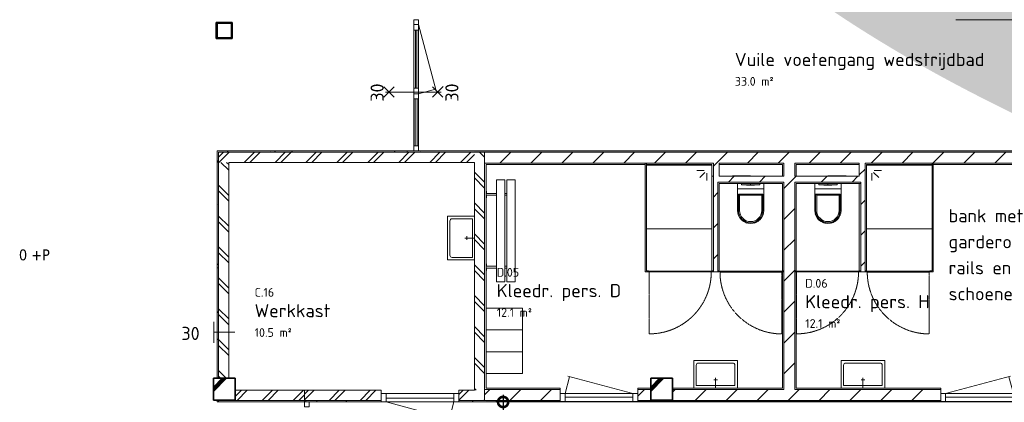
# Model space of a CAD drawing. Header units: millimetres. Extents: x 2016 to 102618, y -16590 to 68005.
# Tile 156 of 256: x 64693 to 78200, y 11145 to 16400. Entities that reach past the tile are written whole.
import ezdxf

# ---------------------------------------------------------------- set-up
doc = ezdxf.new("R2010")
doc.units = ezdxf.units.MM
doc.linetypes.add('Hidden', pattern=[6.5, 4.5, -2])
for name, color, linetype, lineweight in [('A-ANNO-DIMS', 211, 'Continuous', 9), ('A-AREA-IDEN', 2, 'Continuous', 9), ('A-DETL', 90, 'Continuous', 18), ('A-DETL-GENF', 92, 'Continuous', 13), ('A-DETL-GENF-HDLN', 1, 'Hidden', 13), ('A-DOOR', 31, 'Continuous', 13), ('A-DOOR-HDLN', 31, 'Hidden', 9), ('A-DOOR-OPNG', 31, 'Continuous', 18), ('A-FLOR', 192, 'Continuous', 13), ('A-GENM', 13, 'Continuous', 13), ('A-GLAZ-CURT', 52, 'Continuous', 9), ('A-GLAZ-CWMG', 51, 'Continuous', 13), ('A-WALL', 113, 'Continuous', 13), ('A-WALL-FNSH', 113, 'Continuous', 25), ('A-WALL-PATT', 111, 'Continuous', 25), ('G-ANNO-DIMS', 111, 'Continuous', 9), ('G-ANNO-TEXT', 231, 'Continuous', 9), ('I-FURN', 30, 'Continuous', 13), ('P-SANR-FIXT', 6, 'Continuous', 13), ('S-COLS', 52, 'Continuous', 13)]:
    doc.layers.add(name, color=color, linetype=linetype, lineweight=lineweight)
doc.styles.add('ISOCPEUR_2', font='isocpeur.ttf', dxfattribs={"height": 180})
doc.styles.add('ISOCPEUR_4', font='isocpeur.ttf', dxfattribs={"height": 120})
doc.styles.add('Tahoma', font='tahoma.ttf', dxfattribs={"height": 150})
doc.dimstyles.new('00_VCS_maatvoering_1_8_3', dxfattribs={"dimscale": 304.8, "dimtxt": 179.276612, "dimasz": 0.918635, "dimexe": 0.328084, "dimexo": 0.0625, "dimgap": 0.164042, "dimtad": 1, "dimdec": 0, "dimzin": 0, "dimdsep": 46, "dimtxsty": 'ISOCPEUR_2', "dimblk1": 'DOTSMALL', "dimblk2": 'DOTSMALL', "dimsah": 1, "dimcen": 0.09, "dimdle": 0.328084, "dimadec": 0, "dimazin": 0, "dimtfac": 1, "dimtdec": 4, "dimtix": 1, "dimtmove": 0, "dimatfit": 3, "dimfxl": 0.328084, "dimfxlon": 1, "dimtvp": 1, "dimtolj": 1, "dimtzin": 0, "dimarcsym": 2})
pattern_1 = [(0, (0, 0), (406.4, 101.6), [33.528, -271.272, 33.528, -271.272, -1625.6]), (0, (0, 0), (406.4, 101.6), [-609.6, 33.528, -576.072, 33.528, -271.272, -711.2]), (0, (0, 0), (406.4, 101.6), [-1524, 33.528, -169.672, 33.528, -474.472]), (120, (152.4, 50.8), (-291.18818, 301.15272), [33.528, -271.272, 33.528, -271.272, -1625.6]), (120, (152.4, 50.8), (-291.18818, 301.15272), [-609.6, 33.528, -576.072, 33.528, -271.272, -711.2]), (120, (152.4, 50.8), (-291.18818, 301.15272), [-1524, 33.528, -169.672, 33.528, -474.472]), (240, (203.2, 254), (-115.21182, -402.75272), [33.528, -271.272, 33.528, -271.272, -1625.6]), (240, (203.2, 254), (-115.21182, -402.75272), [-609.6, 33.528, -576.072, 33.528, -271.272, -711.2]), (240, (203.2, 254), (-115.21182, -402.75272), [-1524, 33.528, -169.672, 33.528, -474.472])]
pattern_2 = [(45, (0, 0), (-212.132, 212.132), [])]

# ---------------------------------------------------------------- blocks, each defined once
blk = doc.blocks.new('84_06_zitbank kleedcabine - 84_06_zitbank kleedcabine-1655542-00 Begane grond')
at = {"layer": 'I-FURN'}
for p, q in [((205, 0), (205, -5)), ((205, -5), (238, -5)), ((238, -145), (238, -5)), ((263, -5), (263, -145)), ((263, -5), (295, -5)), ((295, -5), (295, 0)), ((1205, 0), (1205, -5)), ((1205, -5), (1238, -5)), ((1238, -145), (1238, -5)), ((1263, -5), (1263, -145)), ((1263, -5), (1295, -5)), ((1295, -5), (1295, 0)), ((1450, -145), (50, -145)), ((50, -150), (50, -145)), ((50, -255), (50, -150)), ((50, -260), (50, -255)), ((50, -260), (1450, -260)), ((238, -285), (238, -260)), ((263, -260), (263, -285)), ((1238, -285), (1238, -260)), ((1263, -260), (1263, -285)), ((1450, -145), (1450, -150)), ((1450, -150), (1450, -255)), ((1450, -255), (1450, -260)), ((1450, -285), (50, -285)), ((50, -290), (50, -285)), ((50, -395), (50, -290)), ((50, -400), (50, -395)), ((50, -400), (1450, -400)), ((1450, -285), (1450, -290)), ((1450, -290), (1450, -395)), ((1450, -395), (1450, -400))]:
    blk.add_line(p, q, dxfattribs=at)
blk = doc.blocks.new('56_21_wastafel - 56_21_wastafel-709996-00 Begane grond')
at = {"layer": 'A-DETL-GENF'}
for p, q in [((10, 300), (380, 300)), ((380, 300), (380, -300)), ((315, 265), (35, 265)), ((35, 265), (35, -265)), ((345, -235), (345, 235)), ((115, 25), (115, -25)), ((10, 0), (140, 0)), ((35, -265), (315, -265)), ((380, -300), (10, -300))]:
    blk.add_line(p, q, dxfattribs=at)
for centre, start, end in [((315, 235), 0, 90), ((315, -235), 270, 0)]:
    blk.add_arc(centre, 30, start, end, dxfattribs=at)
blk = doc.blocks.new('74_VCS_FU_lockers - 74_VCS_FU_lockers-4230528-00 Begane grond')
at = {"layer": 'I-FURN'}
for p, q in [((300, 500), (0, 500)), ((0, 500), (0, 0)), ((600, 500), (300, 500)), ((300, 500), (300, 0)), ((300, 0), (300, 500)), ((900, 500), (600, 500)), ((600, 500), (600, 0)), ((600, 0), (600, 500)), ((900, 0), (900, 500)), ((0, 0), (300, 0)), ((300, 0), (600, 0)), ((600, 0), (900, 0))]:
    blk.add_line(p, q, dxfattribs=at)
blk = doc.blocks.new('28_VCS_SF_houten kolom - beton kolom 300X300-V169-00 Begane grond')
at = {"layer": 'S-COLS', "lineweight": 5}
h = blk.add_hatch(dxfattribs=at)
h.set_pattern_fill('FP_176', color=256, style=0, pattern_type=2)
h.set_pattern_definition([(45, (-73500, -11325), (-500, 500), []), (45, (-73330, -11325), (-500, 500), []), (45, (-73320, -11325), (-500, 500), []), (45, (-73310, -11325), (-500, 500), []), (45, (-73300, -11325), (-500, 500), []), (45, (-73290, -11325), (-500, 500), []), (45, (-73280, -11325), (-500, 500), []), (45, (-73270, -11325), (-500, 500), [])])
h.paths.add_polyline_path([(-150, -150), (150, -150), (150, 150), (-150, 150), (-150, -142)], flags=0)
at = {"layer": 'S-COLS', "lineweight": 35}
for p, q in [((150, 150), (-150, 150)), ((-150, 150), (-150, -150)), ((150, -150), (150, 150)), ((-150, -150), (150, -150))]:
    blk.add_line(p, q, dxfattribs=at)
blk = doc.blocks.new('28_VCS_SF_houten kolom - beton kolom 300X300-V172-00 Begane grond')
at = {"layer": 'S-COLS', "lineweight": 5}
h = blk.add_hatch(dxfattribs=at)
h.set_pattern_fill('FP_180', color=256, style=0, pattern_type=2)
h.set_pattern_definition([(45, (-67500, -11325), (-500, 500), []), (45, (-67330, -11325), (-500, 500), []), (45, (-67320, -11325), (-500, 500), []), (45, (-67310, -11325), (-500, 500), []), (45, (-67300, -11325), (-500, 500), []), (45, (-67290, -11325), (-500, 500), []), (45, (-67280, -11325), (-500, 500), []), (45, (-67270, -11325), (-500, 500), [])])
h.paths.add_polyline_path([(-150, -150), (150, -150), (150, 150), (-150, 150), (-150, -109)], flags=0)
at = {"layer": 'S-COLS', "lineweight": 35}
for p, q in [((150, 150), (-150, 150)), ((-150, 150), (-150, -150)), ((150, -150), (150, 150)), ((-150, -150), (150, -150))]:
    blk.add_line(p, q, dxfattribs=at)
blk = doc.blocks.new('74_VCS_PF_zwevend_toilet - 36x55 cm-868071-00 Begane grond')
at = {"layer": 'P-SANR-FIXT'}
for p, q in [((-180, 370), (-168, 370)), ((-180, 370), (-180, 71)), ((-168, 370), (-180, 370)), ((-168, 145), (-168, 370)), ((-153, 370), (-153, 160)), ((153, 160), (153, 370)), ((168, 370), (180, 370)), ((180, 370), (168, 370)), ((168, 370), (168, 145)), ((180, 71), (180, 370)), ((-153, 160), (-168, 145)), ((168, 145), (-168, 145)), ((-153, 160), (153, 160)), ((153, 160), (168, 145)), ((180, 71), (-180, 71)), ((-180, 71), (-180, 1)), ((180, 71), (-180, 71)), ((-180, 1), (-125, 1)), ((-125, 20), (125, 20)), ((-125, 20), (-125, 0)), ((-55, 25), (55, 25)), ((-55, 25), (-55, 20)), ((0, 20), (0, 25)), ((0, 0), (0, 20)), ((55, 20), (55, 25)), ((125, 0), (125, 20)), ((125, 1), (180, 1)), ((180, 1), (180, 71)), ((0, -105), (0, -100)), ((0, -105), (250, -105))]:
    blk.add_line(p, q, dxfattribs=at)
for radius, start, end in [(180, 0, 180), (180, 106.6513, 112.0128), (180, 67.9872, 73.3487), (180, 157.9872, 163.3487), (168, 0, 180), (153, 0, 180), (180, 140.3802, 146.5927), (180, 123.4073, 129.6198), (180, 50.3802, 56.5927), (180, 33.4073, 39.6198), (180, 16.6513, 22.0128)]:
    blk.add_arc((0, 370), radius, start, end, dxfattribs=at)
blk = doc.blocks.new('32_0_sanitairdeur_HPL - br 850 x ht 2200-4055814-00 Begane grond')
at = {"layer": 'A-DOOR', "lineweight": 18}
for p, q in [((-425, 5), (425, 5)), ((-425, -8), (-425, 5)), ((425, 5), (425, -8)), ((425, -8), (-425, -8))]:
    blk.add_line(p, q, dxfattribs=at)
at = {"layer": 'A-DOOR-HDLN'}
blk.add_line((425, -8), (425, -858), dxfattribs=at)
blk.add_arc((425, -8), 850, 180, 269.9958, dxfattribs=at)
at = {"layer": 'A-DOOR-OPNG'}
blk.add_line((-425, -8), (425, -8), dxfattribs=at)
blk = doc.blocks.new('32_0_sanitairdeur_HPL - br 850 x ht 2200-4055815-00 Begane grond')
at = {"layer": 'A-DOOR', "lineweight": 18}
for p, q in [((425, 7), (-425, 7)), ((-425, 7), (-425, -5)), ((425, -5), (425, 7)), ((-425, -5), (425, -5))]:
    blk.add_line(p, q, dxfattribs=at)
at = {"layer": 'A-DOOR-HDLN'}
blk.add_line((425, 7), (425, 858), dxfattribs=at)
blk.add_arc((425, 7), 850, 90.0042, 180, dxfattribs=at)
at = {"layer": 'A-DOOR-OPNG'}
blk.add_line((-425, 7), (425, 7), dxfattribs=at)
blk = doc.blocks.new('74_VCS_PF_douche - optionele douche-875198-00 Begane grond')
at = {"layer": 'A-DETL-GENF'}
for p, q in [((-413, 322), (-413, 537)), ((-340, 330), (-340, 430)), ((-340, 330), (-340, 430)), ((-245, 369), (-316, 440)), ((-245, 369), (-316, 440)), ((-206, 464), (-306, 464)), ((-206, 464), (-306, 464)), ((460, 322), (460, 537)), ((-413, -33), (-413, 207)), ((460, -33), (460, 207)), ((-413, -148), (-413, -363)), ((460, -148), (460, -363))]:
    blk.add_line(p, q, dxfattribs=at)
at = {"layer": 'A-DETL-GENF-HDLN'}
for p, q in [((-413, -363), (-413, 537)), ((-413, 537), (-413, -363)), ((460, 537), (460, -363)), ((460, -363), (460, 537))]:
    blk.add_line(p, q, dxfattribs=at)
blk = doc.blocks.new('56_21_wastafel - 56_21_wastafel-V184-00 Begane grond')
at = {"layer": 'A-DETL-GENF'}
for p, q in [((380, 300), (0, 300)), ((380, -300), (380, 300)), ((35, -265), (35, 265)), ((35, 265), (315, 265)), ((345, 235), (345, -235)), ((0, 0), (140, 0)), ((115, -25), (115, 25)), ((315, -265), (35, -265)), ((0, -300), (380, -300))]:
    blk.add_line(p, q, dxfattribs=at)
for centre, start, end in [((315, 235), 360, 90), ((315, -235), 270, 360)]:
    blk.add_arc(centre, 30, start, end, dxfattribs=at)
blk = doc.blocks.new('32_DO deur enkel - DO-4439687-00 Begane grond')
at = {"layer": 'A-DOOR', "lineweight": 5}
for p, q in [((-345, 19), (-412, 19)), ((-412, 19), (-412, -95)), ((-345, -95), (-345, 19)), ((585, 19), (-345, 19)), ((-345, 19), (-345, -31)), ((652, 19), (585, 19)), ((585, 19), (585, -95)), ((585, -31), (585, 19)), ((652, -95), (652, 19)), ((-412, -95), (-345, -95)), ((-345, -31), (585, -31)), ((585, -95), (652, -95))]:
    blk.add_line(p, q, dxfattribs=at)
at = {"layer": 'A-GENM'}
for p, q in [((-345, 19), (-283, 252)), ((585, 19), (-307, 258))]:
    blk.add_line(p, q, dxfattribs=at)
blk = doc.blocks.new('74_VCS_PF_zwevend_toilet - 36x55 cm-863941-00 Begane grond')
at = {"layer": 'P-SANR-FIXT'}
for p, q in [((-125, 0), (-125, -20)), ((0, 105), (0, 100)), ((0, 105), (250, 105)), ((0, 0), (0, -20)), ((125, -20), (125, 0)), ((-125, -1), (-180, -1)), ((-180, -1), (-180, -71)), ((-180, -71), (180, -71)), ((-180, -71), (-180, -370)), ((-180, -71), (180, -71)), ((125, -20), (-125, -20)), ((-55, -20), (-55, -25)), ((55, -25), (-55, -25)), ((0, -20), (0, -25)), ((55, -25), (55, -20)), ((180, -1), (125, -1)), ((180, -71), (180, -1)), ((180, -370), (180, -71)), ((-168, -145), (168, -145)), ((-168, -145), (-153, -160)), ((-168, -370), (-168, -145)), ((153, -160), (-153, -160)), ((-153, -160), (-153, -370)), ((168, -145), (153, -160)), ((153, -370), (153, -160)), ((168, -145), (168, -370)), ((-168, -370), (-180, -370)), ((-180, -370), (-168, -370)), ((180, -370), (168, -370)), ((168, -370), (180, -370))]:
    blk.add_line(p, q, dxfattribs=at)
for radius, start, end in [(180, 180, 360), (168, 180, 360), (153, 180, 360), (180, 196.6513, 202.0128), (180, 213.4073, 219.6198), (180, 230.3802, 236.5927), (180, 247.9872, 253.3487), (180, 286.6513, 292.0128), (180, 303.4073, 309.6198), (180, 320.3802, 326.5927), (180, 337.9872, 343.3487)]:
    blk.add_arc((0, -370), radius, start, end, dxfattribs=at)
blk = doc.blocks.new('74_VCS_PF_douche - optionele douche-878230-00 Begane grond')
at = {"layer": 'A-DETL-GENF'}
for p, q in [((-413, 148), (-413, 363)), ((460, 148), (460, 363)), ((-413, 33), (-413, -207)), ((460, 33), (460, -207)), ((-413, -322), (-413, -537)), ((-340, -330), (-340, -430)), ((-340, -330), (-340, -430)), ((-245, -369), (-316, -440)), ((-245, -369), (-316, -440)), ((460, -322), (460, -537)), ((-206, -464), (-306, -464)), ((-206, -464), (-306, -464))]:
    blk.add_line(p, q, dxfattribs=at)
at = {"layer": 'A-DETL-GENF-HDLN'}
for p, q in [((-413, 363), (-413, -537)), ((-413, -537), (-413, 363)), ((460, -537), (460, 363)), ((460, 363), (460, -537))]:
    blk.add_line(p, q, dxfattribs=at)
blk = doc.blocks.new('56_21_wastafel - 56_21_wastafel-V168-00 Begane grond')
at = {"layer": 'A-DETL-GENF'}
for p, q in [((0, 300), (380, 300)), ((380, 300), (380, -300)), ((315, 265), (35, 265)), ((35, 265), (35, -265)), ((345, -235), (345, 235)), ((115, 25), (115, -25)), ((0, 0), (140, 0)), ((35, -265), (315, -265)), ((380, -300), (0, -300))]:
    blk.add_line(p, q, dxfattribs=at)
for centre, start, end in [((315, 235), 0, 90), ((315, -235), 270, 0)]:
    blk.add_arc(centre, 30, start, end, dxfattribs=at)
blk = doc.blocks.new('32_DO deur enkel - DO-4439688-00 Begane grond')
at = {"layer": 'A-DOOR', "lineweight": 5}
for p, q in [((-412, -19), (-412, 95)), ((-412, 95), (-345, 95)), ((-345, 95), (-345, -19)), ((-345, 31), (585, 31)), ((-345, -19), (-345, 31)), ((585, -19), (585, 95)), ((585, 95), (652, 95)), ((585, 31), (585, -19)), ((652, 95), (652, -19)), ((-345, -19), (-412, -19)), ((585, -19), (-345, -19)), ((652, -19), (585, -19))]:
    blk.add_line(p, q, dxfattribs=at)
at = {"layer": 'A-GENM'}
for p, q in [((-345, -19), (-283, -252)), ((585, -19), (-307, -258))]:
    blk.add_line(p, q, dxfattribs=at)
blk = doc.blocks.new('28_3B_staal - kolom - buis vierkant warm - K220x220x10-4251257-00 Begane grond')
at = {"layer": 'S-COLS', "lineweight": 35}
for p, q in [((110, 110), (-110, 110)), ((-110, 110), (-110, -110)), ((-100, -100), (-100, 100)), ((-100, 100), (100, 100)), ((100, 100), (100, -100)), ((110, -110), (110, 110)), ((-110, -110), (110, -110)), ((100, -100), (-100, -100))]:
    blk.add_line(p, q, dxfattribs=at)
blk = doc.blocks.new('32_DO deur enkel - DO-4439710-00 Begane grond')
at = {"layer": 'A-DOOR', "lineweight": 5}
for p, q in [((-345, 80), (-412, 80)), ((-412, 80), (-412, -34)), ((-345, -34), (-345, 80)), ((585, 80), (-345, 80)), ((-345, 80), (-345, 30)), ((-345, 30), (585, 30)), ((652, 80), (585, 80)), ((585, 80), (585, -34)), ((585, 30), (585, 80)), ((652, -34), (652, 80)), ((-412, -34), (-345, -34)), ((585, -34), (652, -34))]:
    blk.add_line(p, q, dxfattribs=at)
at = {"layer": 'A-GENM'}
for p, q in [((-345, 80), (-283, 313)), ((585, 80), (-307, 319))]:
    blk.add_line(p, q, dxfattribs=at)
blk = doc.blocks.new('31_VCS_CWP_vliesgevel_deur_enkel_glaspaneel - Merk DO alu deur wit-4519548-00 Begane grond')
at = {"layer": 'A-GENM'}
for p, q in [((-475, -31), (-411, -268)), ((475, -31), (-436, -275))]:
    blk.add_line(p, q, dxfattribs=at)
at = {"layer": 'A-GLAZ-CURT', "lineweight": 18}
for p, q in [((-398, 31), (-475, 31)), ((-475, 31), (-475, -31)), ((-398, -31), (-398, 31)), ((-398, 31), (398, 31)), ((475, 31), (398, 31)), ((398, 31), (398, -31)), ((475, -31), (475, 31)), ((-475, -31), (-398, -31)), ((398, -31), (-398, -31)), ((398, -31), (475, -31))]:
    blk.add_line(p, q, dxfattribs=at)
at = {"layer": 'A-GLAZ-CURT', "lineweight": 13}
for p, q in [((398, 10), (-398, 10)), ((-398, 10), (-398, -10)), ((398, -10), (398, 10)), ((-398, -10), (398, -10))]:
    blk.add_line(p, q, dxfattribs=at)
blk = doc.blocks.new('Rectangular Mullion - aluminium kozijn_RT62_68mm 1013-4519435-00 Begane grond')
at = {"layer": 'A-GLAZ-CWMG'}
for p, q in [((0, 31), (-68, 31)), ((-68, 31), (-68, -31)), ((0, -31), (0, 31)), ((-68, -31), (0, -31))]:
    blk.add_line(p, q, dxfattribs=at)
blk = doc.blocks.new('System Panel - 31_VCS_glas_25mm-4519552-00 Begane grond')
at = {"layer": 'A-GLAZ-CURT'}
for p, q in [((323, 12.5), (-323, 12.5)), ((-323, 12.5), (-323, -12.5)), ((323, -12.5), (323, 12.5)), ((-323, -12.5), (323, -12.5))]:
    blk.add_line(p, q, dxfattribs=at)
blk = doc.blocks.new('Rectangular Mullion - aluminium kozijn_RT62_68mm 1013-4519547-00 Begane grond')
at = {"layer": 'A-GLAZ-CWMG'}
for p, q in [((70100, 14668), (70100, 15314)), ((70162, 14668), (70162, 15314))]:
    blk.add_line(p, q, dxfattribs=at)
blk = doc.blocks.new('Rectangular Mullion - aluminium kozijn_RT62_68mm 1013-4519430-00 Begane grond')
at = {"layer": 'A-GLAZ-CWMG'}
for p, q in [((-34, 31), (34, 31)), ((-34, -31), (-34, 31)), ((34, 31), (34, -31)), ((34, -31), (-34, -31))]:
    blk.add_line(p, q, dxfattribs=at)
blk = doc.blocks.new('Rectangular Mullion - aluminium kozijn_RT62_68mm 1013-4518481-00 Begane grond')
at = {"layer": 'A-GLAZ-CWMG'}
for p, q in [((-68, 31), (0, 31)), ((-68, -31), (-68, 31)), ((0, 31), (0, -31)), ((0, -31), (-68, -31))]:
    blk.add_line(p, q, dxfattribs=at)
blk = doc.blocks.new('_DotSmall')
at = {"color": 0, "linetype": 'ByBlock', "const_width": 0.5}
blk.add_lwpolyline([(-0.0625, 0, 1), (0.0625, 0, 1)], format="xyb", close=True, dxfattribs=at)

msp = doc.modelspace()

# ---------------------------------------------------------------- hatches: boundary and pattern name
at = {"layer": 'A-WALL-PATT', "lineweight": 5}
h = msp.add_hatch(dxfattribs=at)
h.set_pattern_fill('FP_7', color=256, style=0, pattern_type=2)
h.set_pattern_definition(pattern_1)
h.paths.add_polyline_path([(68828.8, 14580), (70930, 14580), (70930, 14600), (67400, 14600), (67400, 14580), (67560, 14580)], flags=0)
h = msp.add_hatch(dxfattribs=at)
h.set_pattern_fill('FP_7', color=256, style=0, pattern_type=2)
h.set_pattern_definition(pattern_1)
h.paths.add_polyline_path([(75465.9, 14580), (81795, 14580.7), (81795, 14600), (70930, 14600), (70930, 14580), (75325, 14580)], flags=0)
h = msp.add_hatch(dxfattribs=at)
h.set_pattern_fill('FP_7', color=256, style=0, pattern_type=2)
h.set_pattern_definition(pattern_1)
h.paths.add_polyline_path([(67400, 11150), (67420, 11150), (67420, 11175), (67400, 11175)], flags=0)
h.paths.add_polyline_path([(67420, 11475), (67420, 14580), (67400, 14579.9), (67400, 11475), (67418.1, 11475)], flags=0)
h = msp.add_hatch(dxfattribs=at)
h.set_pattern_fill('FP_390', color=256, angle=-135, style=0, pattern_type=2)
h.set_pattern_definition([(225, (69205, 14600), (212.13, -212.13), []), (225, (69205, 12400), (212.132, -212.132), [])])
h.paths.add_polyline_path([(69653, 14440), (70930, 14440), (70930, 14580), (67420, 14580), (67420, 14440), (68828.8, 14440)], flags=0)
h = msp.add_hatch(dxfattribs=at)
h.set_pattern_fill('FP_192', color=256, angle=-135, style=0, pattern_type=2)
h.set_pattern_definition([(315, (70930, 12955), (212.13, 212.13), []), (315, (73130, 12955), (212.132, 212.132), [])])
h.paths.add_polyline_path([(71070, 11310), (71070, 14580), (70930, 14580), (70930, 11310), (71069.9, 11310)], flags=0)
h = msp.add_hatch(dxfattribs=at)
h.set_pattern_fill('FP_8', color=256, angle=-135, style=0, pattern_type=2)
h.set_pattern_definition([(45, (0, 0), (-212.132, 212.132), [])])
h.paths.add_polyline_path([(75465.9, 14430), (81775, 14430), (81775, 14580), (71070, 14580), (71070, 14430), (75325, 14430)], flags=0)
h = msp.add_hatch(dxfattribs=at)
h.set_pattern_fill('FP_171', color=256, angle=-135, style=0, pattern_type=2)
h.set_pattern_definition([(315, (67400, 12795), (212.13, 212.13), []), (315, (69600, 12795), (212.132, 212.132), [])])
h.paths.add_polyline_path([(67560, 11170), (67560, 11175), (67420, 11175), (67420, 11170)], flags=0)
h.paths.add_polyline_path([(67420, 11475), (67560, 11475), (67560, 14440), (67420, 14440), (67420, 11833.8)], flags=0)
at = {"layer": 'A-WALL-PATT', "lineweight": 13}
for points in [[(73290, 12950), (73290, 14430), (73275, 14430), (73275, 12950)], [(77225, 12950), (77225, 14430), (77210, 14430), (77210, 12950)]]:
    msp.add_hatch(color=256, dxfattribs=at).paths.add_polyline_path(points, flags=0)
at = {"layer": 'A-WALL-PATT', "lineweight": 5}
h = msp.add_hatch(dxfattribs=at)
h.set_pattern_fill('FP_4', color=256, angle=225, style=0, pattern_type=2)
h.set_pattern_definition([(45, (0, 0), (-212.132, 212.132), [])])
h.paths.add_polyline_path([(74270, 14250), (74290, 14250), (74290, 14430), (74210, 14430), (74210, 14250), (74221.5, 14250)], flags=0)
h = msp.add_hatch(dxfattribs=at)
h.set_pattern_fill('FP_4', color=256, angle=225, style=0, pattern_type=2)
h.set_pattern_definition([(45, (0, 0), (-212.132, 212.132), [])])
h.paths.add_polyline_path([(75325, 11320), (75325, 14430), (75175, 14430), (75175, 11320)], flags=0)
h = msp.add_hatch(dxfattribs=at)
h.set_pattern_fill('FP_4', color=256, angle=225, style=0, pattern_type=2)
h.set_pattern_definition([(45, (0, 0), (-212.132, 212.132), [])])
h.paths.add_polyline_path([(76210, 14170), (76290, 14170), (76290, 14430), (76210, 14430), (76210, 14250)], flags=0)
h = msp.add_hatch(dxfattribs=at)
h.set_pattern_fill('FP_8', color=256, angle=-135, style=0, pattern_type=2)
h.set_pattern_definition([(45, (0, 0), (-212.132, 212.132), [])])
h.paths.add_polyline_path([(75155, 14170), (75175, 14170.5), (75175, 14250), (74210, 14250), (74210, 14170), (75051.1, 14170)], flags=0)
h = msp.add_hatch(dxfattribs=at)
h.set_pattern_fill('FP_4', color=256, angle=225, style=0, pattern_type=2)
h.set_pattern_definition([(45, (0, 0), (-212.132, 212.132), [])])
h.paths.add_polyline_path([(76210, 14170), (76210, 14250), (75325, 14250), (75325, 14170), (75880.7, 14170)], flags=0)
h = msp.add_hatch(dxfattribs=at)
h.set_pattern_fill('FP_4', color=256, angle=225, style=0, pattern_type=2)
h.set_pattern_definition(pattern_2)
h.paths.add_polyline_path([(74270, 12935), (74270, 14170), (74210, 14170), (74210, 12935)], flags=0)
h = msp.add_hatch(dxfattribs=at)
h.set_pattern_fill('FP_4', color=256, angle=225, style=0, pattern_type=2)
h.set_pattern_definition(pattern_2)
h.paths.add_polyline_path([(76230, 12935), (76290, 12935), (76290, 14170), (76230, 14170), (76230, 12950)], flags=0)
at = {"layer": 'A-WALL-PATT', "lineweight": 13}
h = msp.add_hatch(color=256, dxfattribs=at)
h.paths.add_polyline_path([(74190, 12935), (74210, 12935), (74209.6, 12950), (74190, 12950)], flags=0)
h.paths.add_polyline_path([(75175, 12935), (75175, 12950), (75160, 12950), (75160.1, 12935)], flags=0)
h.paths.add_polyline_path([(73290, 12935), (73320, 12935), (73320, 12950), (73275, 12950), (73275, 12935)], flags=0)
h.paths.add_polyline_path([(74290, 12935), (74290, 12950), (74270, 12950), (74270, 12935)], flags=0)
h = msp.add_hatch(color=256, dxfattribs=at)
h.paths.add_polyline_path([(77210, 12935), (77225, 12935), (77225, 12950), (77180, 12950), (77180, 12935)], flags=0)
h.paths.add_polyline_path([(75325, 12935), (75340, 12935), (75340, 12950), (75325, 12950)], flags=0)
h.paths.add_polyline_path([(76210, 12935), (76230, 12935), (76230, 12950), (76210, 12950)], flags=0)
h.paths.add_polyline_path([(76310, 12935), (76310, 12950), (76290, 12950), (76290, 12935), (76295.6, 12935)], flags=0)
at = {"layer": 'A-WALL-PATT', "lineweight": 5}
h = msp.add_hatch(dxfattribs=at)
h.set_pattern_fill('FP_367', color=256, angle=-135, style=0, pattern_type=2)
h.set_pattern_definition([(45, (68080, 11150), (-212.13, 212.13), []), (45, (68080, 13350), (-212.132, 212.132), [])])
h.paths.add_polyline_path([(67566.3, 11170), (68600, 11170), (68600, 11310), (67650, 11310), (67650, 11175), (67560, 11175), (67560, 11170)], flags=0)
h = msp.add_hatch(dxfattribs=at)
h.set_pattern_fill('FP_391', color=256, angle=-135, style=0, pattern_type=2)
h.set_pattern_definition([(45, (69845, 11150), (-212.13, 212.13), []), (45, (69845, 13350), (-212.132, 212.132), [])])
h.paths.add_polyline_path([(68600, 11170), (69653, 11170), (69653, 11310), (68600, 11310)], flags=0)
h.paths.add_polyline_path([(70923.7, 11170), (71070, 11170), (71070, 11310), (70717, 11310), (70717, 11170)], flags=0)
h = msp.add_hatch(dxfattribs=at)
h.set_pattern_fill('FP_4', color=256, angle=225, style=0, pattern_type=2)
h.set_pattern_definition(pattern_2)
h.paths.add_polyline_path([(81605, 11170), (81775, 11170), (81775, 11320), (80747, 11320), (80747, 11170), (81273.4, 11170)], flags=0)
h.paths.add_polyline_path([(79350, 11170), (79683, 11170), (79683, 11320), (79650, 11320), (79650, 11175), (79350, 11175), (79350, 11320), (78392, 11320), (78392, 11170), (78784.5, 11170)], flags=0)
h.paths.add_polyline_path([(75252.8, 11170), (77328, 11170), (77328, 11320), (73650, 11320), (73650, 11175), (73350, 11175), (73350, 11320), (73172, 11320), (73172, 11170), (75247.2, 11170)], flags=0)
h.paths.add_polyline_path([(71070, 11170), (72108, 11170), (72108, 11320), (71070, 11320), (71070, 11310)], flags=0)
h = msp.add_hatch(dxfattribs=at)
h.set_pattern_fill('FP_7', color=256, style=0, pattern_type=2)
h.set_pattern_definition(pattern_1)
h.paths.add_polyline_path([(70930, 11150), (71090, 11150), (71090, 11170), (70717, 11170), (70717, 11150), (70922.8, 11150)], flags=0)
h.paths.add_polyline_path([(68828.8, 11150), (69653, 11150), (69653, 11170), (68770, 11170), (68770, 11150)], flags=0)
h.paths.add_polyline_path([(68620, 11150), (68620, 11170), (68600, 11170), (68600, 11150)], flags=0)
h = msp.add_hatch(dxfattribs=at)
h.set_pattern_fill('FP_4', color=256, angle=225, style=0, pattern_type=2)
h.set_pattern_definition([(45, (0, 0), (-212.132, 212.132), [])])
h.paths.add_polyline_path([(68641.3, 6995.6), (68770, 6995.6), (68770, 9650), (68620, 9650), (68620, 6995.6)], flags=0)
h.paths.add_polyline_path([(68620, 11150), (68770, 11150), (68770, 11170), (68620, 11170)], flags=0)
h = msp.add_hatch(dxfattribs=at)
h.set_pattern_fill('FP_7', color=256, style=0, pattern_type=2)
h.set_pattern_definition(pattern_1)
h.paths.add_polyline_path([(81605, 11150), (81795, 11150), (81795, 11170), (80747, 11170), (80747, 11150), (81273.4, 11150)], flags=0)
h.paths.add_polyline_path([(71090, 11150), (72108, 11150), (72108, 11170), (71090, 11170)], flags=0)
h.paths.add_polyline_path([(73172, 11150), (77328, 11150), (77328, 11170), (73172, 11170)], flags=0)
h.paths.add_polyline_path([(79665, 11150), (79683, 11150), (79683, 11170), (78392, 11170), (78392, 11150), (79623.2, 11150)], flags=0)

# ---------------------------------------------------------------- linework, layer by layer
at = {"layer": 'A-DETL', "lineweight": 13}
for p, q in [((69687.5, 15476.1), (69829, 15334.8)), ((69687.6, 15334.3), (69828.9, 15475.8)), ((69710.8, 15405.7), (70475.8, 15405.7)), ((70357.4, 15476.4), (70498.9, 15335)), ((70357.5, 15334.6), (70503.9, 15481.1)), ((67355, 11961.6), (67355, 12251.6)), ((67355, 12106.6), (67645, 12106.6))]:
    msp.add_line(p, q, dxfattribs=at)
at = {"layer": 'A-FLOR'}
for p, q in [((78465, 16400), (77535, 16400)), ((75155, 12935), (75155, 12950)), ((75345, 12950), (75345, 12935)), ((69720, 11264), (70650, 11264)), ((73105, 11150), (72175, 11150)), ((78325, 11150), (77395, 11150))]:
    msp.add_line(p, q, dxfattribs=at)
at = {"layer": 'A-WALL', "color": 250, "lineweight": 18}
for p, q in [((67420, 14580), (67420, 11475)), ((67420, 14580), (81775, 14580)), ((67560, 11475), (67560, 14440)), ((67560, 14440), (70930, 14440)), ((70930, 14440), (70930, 11310)), ((71090, 14430), (74210, 14430)), ((71090, 12440), (71090, 14410)), ((74210, 12935), (74210, 14430)), ((74290, 14250), (74290, 14430)), ((74290, 14430), (75175, 14430)), ((75175, 14430), (75175, 14250)), ((75325, 14430), (75325, 14250)), ((75325, 14430), (76210, 14430)), ((76210, 14430), (76210, 14250)), ((76290, 12935), (76290, 14430)), ((76290, 14430), (79425, 14430)), ((75175, 14250), (74290, 14250)), ((76210, 14250), (75325, 14250)), ((74270, 12935), (74270, 14170)), ((75175, 14170), (74270, 14170)), ((75175, 14170), (75175, 11320)), ((75325, 14170), (75325, 11320)), ((75325, 14170), (76230, 14170)), ((76230, 12935), (76230, 14170)), ((71090, 11340), (71090, 11540)), ((69653, 11310), (67650, 11310)), ((68600, 11170), (68600, 11310)), ((69653, 11170), (69653, 11310)), ((70930, 11310), (70717, 11310)), ((70717, 11310), (70717, 11170)), ((71090, 11320), (72108, 11320)), ((72108, 11170), (72108, 11320)), ((73172, 11320), (73172, 11170)), ((73172, 11320), (73350, 11320)), ((73650, 11320), (75175, 11320)), ((75325, 11320), (77328, 11320)), ((77328, 11170), (77328, 11320)), ((67420, 11175), (67420, 11170)), ((67420, 11170), (68620, 11170)), ((68620, 11150), (68620, 11170)), ((68770, 11150), (68770, 11170)), ((68770, 11170), (69653, 11170)), ((70717, 11170), (72108, 11170)), ((73172, 11170), (77328, 11170))]:
    msp.add_line(p, q, dxfattribs=at)
at = {"layer": 'A-WALL', "lineweight": 5}
for p, q in [((71070, 11170), (71070, 14580)), ((71070, 14430), (71090, 14430)), ((73275, 14410), (73275, 14430)), ((73290, 14410), (73290, 14430)), ((77210, 14410), (77210, 14430)), ((77225, 14410), (77225, 14430)), ((74190, 14250), (74210, 14250)), ((76230, 14150), (76210, 14150)), ((74190, 12950), (74210, 12950)), ((74270, 12950), (74290, 12950)), ((75160, 12950), (75175, 12950)), ((75160, 12935), (75175, 12935)), ((75325, 12950), (75340, 12950)), ((75325, 12935), (75340, 12935)), ((76210, 12950), (76230, 12950)), ((76290, 12950), (76310, 12950)), ((71070, 11320), (71090, 11320)), ((67420, 11170), (67420, 11150)), ((68620, 11170), (68770, 11170))]:
    msp.add_line(p, q, dxfattribs=at)
at = {"layer": 'A-WALL', "color": 10, "lineweight": 9}
for p, q in [((74210, 12935), (74270, 12935)), ((76230, 12935), (76290, 12935))]:
    msp.add_line(p, q, dxfattribs=at)
at = {"layer": 'A-WALL-FNSH', "color": 7, "lineweight": 13}
for p, q in [((67400, 14600), (67400, 11475)), ((84000, 14600), (67400, 14600)), ((71090, 14410), (73275, 14410)), ((73290, 14410), (74190, 14410)), ((74190, 14410), (74190, 12950)), ((74290, 14410), (75155, 14410)), ((75155, 14410), (75155, 14250)), ((75345, 14250), (75345, 14410)), ((75345, 14410), (76210, 14410)), ((76310, 12950), (76310, 14410)), ((76310, 14410), (77210, 14410)), ((77225, 14410), (79405, 14410)), ((74290, 12950), (74290, 14150)), ((74290, 14150), (75155, 14150)), ((75155, 14150), (75155, 12950)), ((75345, 12950), (75345, 14150)), ((75345, 14150), (76210, 14150)), ((76210, 14150), (76210, 12950)), ((75155, 12950), (75160, 12950)), ((75160, 12935), (75155, 12935)), ((75155, 12935), (75155, 11340)), ((75160, 12950), (75160, 12935)), ((75340, 12935), (75340, 12950)), ((75340, 12950), (75345, 12950)), ((75345, 12935), (75340, 12935)), ((75345, 11340), (75345, 12935)), ((72108, 11340), (71090, 11340)), ((72108, 11320), (72108, 11340)), ((73350, 11340), (73172, 11340)), ((73172, 11340), (73172, 11320)), ((75155, 11340), (73650, 11340)), ((77328, 11340), (75345, 11340)), ((77328, 11320), (77328, 11340)), ((67400, 11175), (67400, 11150)), ((67400, 11150), (69653, 11150)), ((68600, 11150), (68600, 11170)), ((69653, 11150), (69653, 11170)), ((70717, 11170), (70717, 11150)), ((70717, 11150), (72108, 11150)), ((72108, 11150), (72108, 11170)), ((73172, 11170), (73172, 11150)), ((73172, 11150), (77328, 11150)), ((77328, 11150), (77328, 11170))]:
    msp.add_line(p, q, dxfattribs=at)
at = {"layer": 'A-WALL-FNSH', "color": 10, "lineweight": 9}
for p, q in [((73275, 14410), (73275, 12935)), ((73290, 12950), (73290, 14410)), ((77210, 14410), (77210, 12950)), ((77225, 12935), (77225, 14410)), ((73275, 12935), (73320, 12935)), ((73320, 12950), (73290, 12950)), ((73320, 12935), (73320, 12950)), ((74190, 12950), (74190, 12935)), ((74190, 12935), (74210, 12935)), ((74270, 12935), (74290, 12935)), ((74290, 12935), (74290, 12950)), ((76210, 12950), (76210, 12935)), ((76210, 12935), (76230, 12935)), ((76290, 12935), (76310, 12935)), ((76310, 12935), (76310, 12950)), ((77210, 12950), (77180, 12950)), ((77180, 12950), (77180, 12935)), ((77180, 12935), (77225, 12935))]:
    msp.add_line(p, q, dxfattribs=at)

# ---------------------------------------------------------------- block references
at = {"layer": 'A-DOOR', "rotation": 180}
for name, p in [('32_0_sanitairdeur_HPL - br 850 x ht 2200-4055815-00 Begane grond', (73755, 12942.5)), ('32_0_sanitairdeur_HPL - br 850 x ht 2200-4055815-00 Begane grond', (75775, 12942.5)), ('32_DO deur enkel - DO-4439688-00 Begane grond', (77980, 11245)), ('32_DO deur enkel - DO-4439710-00 Begane grond', (70305, 11230))]:
    msp.add_blockref(name, p, dxfattribs=at)
at = {"layer": 'A-DOOR'}
for name, p in [('32_0_sanitairdeur_HPL - br 850 x ht 2200-4055814-00 Begane grond', (74725, 12942.5)), ('32_0_sanitairdeur_HPL - br 850 x ht 2200-4055814-00 Begane grond', (76745, 12942.5)), ('32_DO deur enkel - DO-4439687-00 Begane grond', (72520, 11245))]:
    msp.add_blockref(name, p, dxfattribs=at)
at = {"layer": 'A-GLAZ-CURT', "lineweight": 18, "rotation": 90}
msp.add_blockref('31_VCS_CWP_vliesgevel_deur_enkel_glaspaneel - Merk DO alu deur wit-4519548-00 Begane grond', (70131, 15857), dxfattribs=at)
at = {"layer": 'A-GLAZ-CURT', "rotation": 270}
msp.add_blockref('System Panel - 31_VCS_glas_25mm-4519552-00 Begane grond', (70131, 14991), dxfattribs=at)
at = {"layer": 'A-GLAZ-CWMG', "rotation": 90}
for p in [(70131, 16400), (68631, 11150)]:
    msp.add_blockref('Rectangular Mullion - aluminium kozijn_RT62_68mm 1013-4519435-00 Begane grond', p, dxfattribs=at)
at = {"layer": 'A-GLAZ-CWMG', "extrusion": (0, 0, -1), "rotation": 270}
for name, p in [('Rectangular Mullion - aluminium kozijn_RT62_68mm 1013-4519430-00 Begane grond', (-70131, 15348)), ('Rectangular Mullion - aluminium kozijn_RT62_68mm 1013-4518481-00 Begane grond', (-70131, 14600))]:
    msp.add_blockref(name, p, dxfattribs=at)
at = {"layer": 'A-GLAZ-CWMG'}
msp.add_blockref('Rectangular Mullion - aluminium kozijn_RT62_68mm 1013-4519547-00 Begane grond', (0, 0), dxfattribs=at)
at = {"layer": 'I-FURN'}
for name, p, rotation in [('84_06_zitbank kleedcabine - 84_06_zitbank kleedcabine-1655542-00 Begane grond', (71090, 12750), 89.99999999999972), ('74_VCS_FU_lockers - 74_VCS_FU_lockers-4230528-00 Begane grond', (71590, 11540), 90.0000000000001)]:
    msp.add_blockref(name, p, dxfattribs=dict(at, rotation=rotation))
at = {"layer": 'P-SANR-FIXT'}
for name, p, rotation in [('74_VCS_PF_douche - optionele douche-875198-00 Begane grond', (73653.5, 13987.4), 269.9999999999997), ('74_VCS_PF_douche - optionele douche-878230-00 Begane grond', (76846.5, 13987.4), 270.0000000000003), ('74_VCS_PF_zwevend_toilet - 36x55 cm-868071-00 Begane grond', (74720, 14150), 180), ('56_21_wastafel - 56_21_wastafel-709996-00 Begane grond', (70940, 13400), 180), ('56_21_wastafel - 56_21_wastafel-V184-00 Begane grond', (74240, 11340), 90.00000000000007), ('56_21_wastafel - 56_21_wastafel-V168-00 Begane grond', (76260, 11340), 89.99999999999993)]:
    msp.add_blockref(name, p, dxfattribs=dict(at, rotation=rotation))
msp.add_blockref('74_VCS_PF_zwevend_toilet - 36x55 cm-863941-00 Begane grond', (75780, 14150), dxfattribs=at)
at = {"layer": 'S-COLS'}
for name, p in [('28_3B_staal - kolom - buis vierkant warm - K220x220x10-4251257-00 Begane grond', (67500, 16250)), ('28_VCS_SF_houten kolom - beton kolom 300X300-V172-00 Begane grond', (67500, 11325)), ('28_VCS_SF_houten kolom - beton kolom 300X300-V169-00 Begane grond', (73500, 11325))]:
    msp.add_blockref(name, p, dxfattribs=at)

# ---------------------------------------------------------------- texts
at = {"layer": 'A-AREA-IDEN', "attachment_point": 1}
for s, insert, char_height, width, style in [('Vuile voetengang wedstrijdbad', (74503, 15943.3), 180, 4104.64, 'ISOCPEUR_2'), ('33.0 m²', (74503, 15613.1), 120, 673.417, 'ISOCPEUR_4'), ('D.05', (71237, 12990.5), 120, 376.793, 'ISOCPEUR_4'), ('D.06', (75468.8, 12839.1), 120, 376.793, 'ISOCPEUR_4'), ('C.16', (67915.5, 12715.5), 120, 328.692, 'ISOCPEUR_4'), ('Kleedr. pers. D', (71237, 12769), 180, 2028.269, 'ISOCPEUR_2'), ('Kleedr. pers. H', (75468.8, 12617.6), 180, 2028.269, 'ISOCPEUR_2'), ('Werkkast', (67915.5, 12494), 180, 1274.683, 'ISOCPEUR_2'), ('12.1 m²', (71237, 12438.8), 120, 609.282, 'ISOCPEUR_4'), ('12.1 m²', (75468.8, 12287.4), 120, 609.282, 'ISOCPEUR_4'), ('10.5 m²', (67915.5, 12163.8), 120, 641.35, 'ISOCPEUR_4')]:
    msp.add_mtext(s, dxfattribs=dict(at, insert=insert, char_height=char_height, width=width, style=style))
at = {"layer": 'G-ANNO-DIMS', "insert": (64683.1, 13245.4), "char_height": 150, "width": 526.165, "attachment_point": 1, "line_spacing_factor": 0.994306, "style": 'Tahoma', "bg_fill": 3, "box_fill_scale": 1.25, "bg_fill_color": 256, "bg_fill_true_color": 13158600, "bg_fill_transparency": 0}
msp.add_mtext('0 +P', dxfattribs=at)
at = {"layer": 'G-ANNO-TEXT', "color": 7, "char_height": 180, "width": 440.928, "attachment_point": 1, "rotation": 90, "style": 'ISOCPEUR_2'}
for insert in [(69506.8, 15273.5), (70531.8, 15273.5)]:
    msp.add_mtext('30 ', dxfattribs=dict(at, insert=insert))
at = {"layer": 'G-ANNO-TEXT', "color": 7, "char_height": 180, "attachment_point": 1, "style": 'ISOCPEUR_2'}
for s, insert, width in [('bank met ', (77435.4, 13797.8), 1370.886), ('garderobe ', (77435.4, 13440.6), 1475.105), ('rails en ', (77435.4, 13083.4), 1170.464), ('schoenenrek', (77435.4, 12726.2), 1643.459), ('30 ', (66911.7, 12181.2), 440.928)]:
    msp.add_mtext(s, dxfattribs=dict(at, insert=insert, width=width))

# ---------------------------------------------------------------- dimensions: what is measured, and where the dimension line sits
at = {"layer": 'A-ANNO-DIMS'}
msp.add_linear_dim(base=(71324.6, 9650), p1=(71424.6, 11150), p2=(71424.6, 9650), angle=90, dimstyle='00_VCS_maatvoering_1_8_3', override={"dimpost": '<>', "dimfxl": 1500}, dxfattribs=at).render()

doc.saveas('drawing.dxf')
